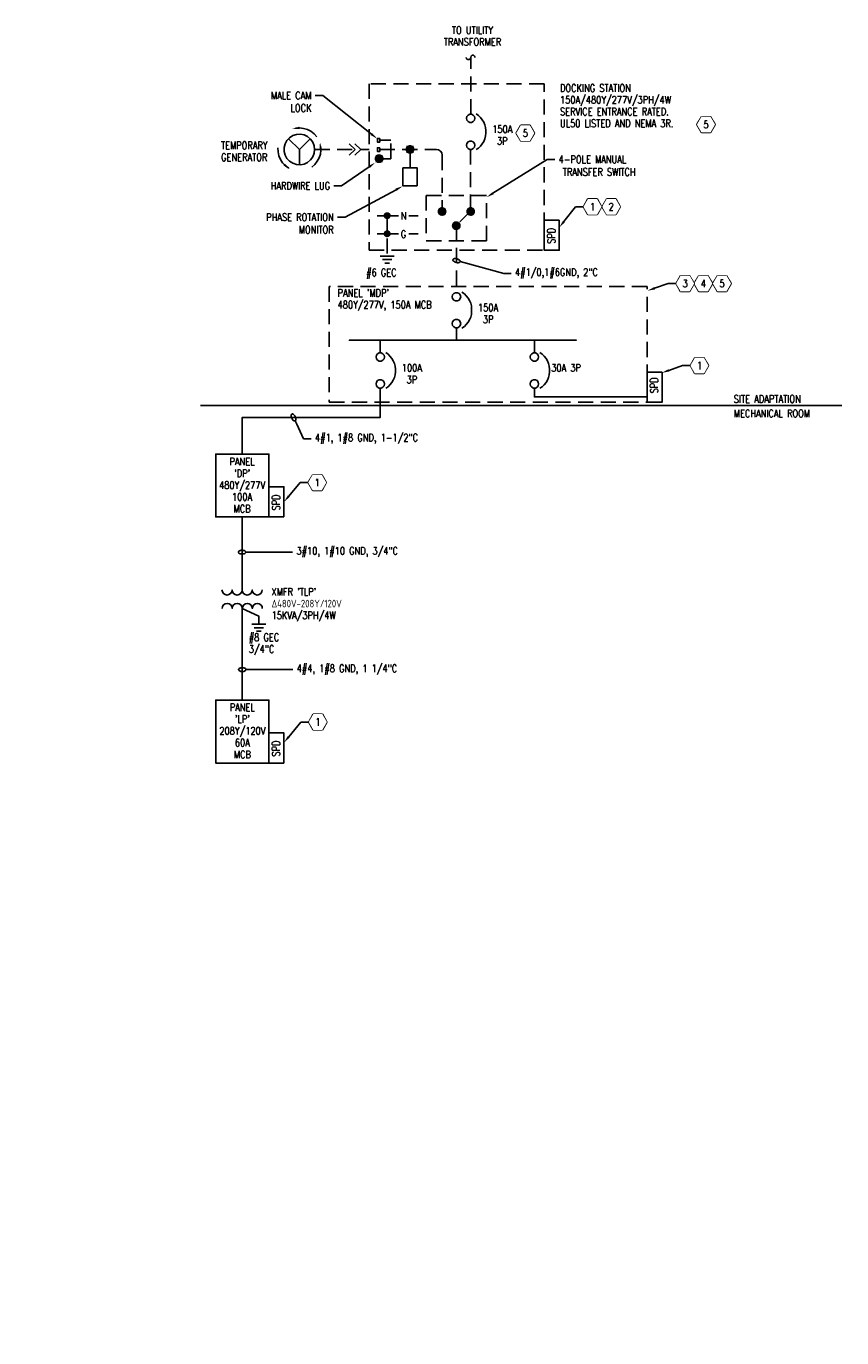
# Model space of a CAD drawing. Header units: inches. Extents: x 0 to 137, y 0 to 174.
# Tile 2 of 2: x 123 to 137, y 152 to 174. Entities that reach past the tile are written whole.
import ezdxf
from ezdxf import colors
from ezdxf.entities.mleader import LeaderData, LeaderLine
from ezdxf.enums import TextEntityAlignment as Align
from ezdxf.math import Vec2, Vec3

# ---------------------------------------------------------------- set-up
doc = ezdxf.new("R2010")
doc.units = ezdxf.units.IN
doc.header["$MEASUREMENT"] = 0
doc.set_wipeout_variables(frame=1)
doc.linetypes.add('HIDDEN', pattern=[0.375, 0.25, -0.125])
for name, color, linetype, lineweight in [('E-ANNO-KEYN', 2, 'Continuous', 25), ('E-ANNO-SCRN', 250, 'Continuous', 18), ('E-ANNO-TEXT', 2, 'Continuous', 25), ('E-DIAG-GRPH', 3, 'Continuous', 35), ('E-DIAG-GRPH-HIDD', 3, 'HIDDEN', 35)]:
    doc.layers.add(name, color=color, linetype=linetype, lineweight=lineweight)
doc.styles.add('Annotative', font='romans.shx', dxfattribs={"width": 0.8, "height": 0.125})
doc.styles.add('ROMANS', font='ROMANS.shx', dxfattribs={"width": 0.8})
doc.styles.get("Standard").update_dxf_attribs({"font": 'romans.shx', "width": 0.8})

# ---------------------------------------------------------------- blocks, each defined once
blk = doc.blocks.new('KEYNOTE')
at = {"transparency": 16777216, "flags": 128}
blk.add_lwpolyline([(-0.075, 0.13), (-0.15, 0), (-0.075, -0.13), (0.075, -0.13), (0.15, 0), (0.075, 0.13)], close=True, dxfattribs=at)
at = {"transparency": 16777216}
blk.add_wipeout([(-0.075, 0.13), (-0.15, 0), (-0.075, -0.13), (0.075, -0.13), (0.15, 0), (0.075, 0.13)], dxfattribs=at)
at = {"layer": 'E-ANNO-KEYN', "transparency": 16777216, "style": 'ROMANS', "width": 0.8}
blk.add_attdef('KN', text='', height=0.125, dxfattribs=at).set_placement((0, 0), align=Align.MIDDLE)
blk = doc.blocks.new('Loop_2')
at = {"color": 1}
blk.add_line((-0.5, 0), (-1, 0), dxfattribs=at)
blk.add_lwpolyline([(0, 0.25, 0.050817), (-0.2, 0.23, 0.064661), (-0.35, 0.18, 0.10407), (-0.47, 0.08, 0.175425), (-0.5, 0, 0.175425), (-0.47, -0.08, 0.10407), (-0.35, -0.18, 0.064661), (-0.2, -0.23, 0.050817), (0, -0.25, 0.050817), (0.2, -0.23, 0.064661), (0.35, -0.18, 0.10407), (0.47, -0.08, 0.175425), (0.5, 0, 0.175425), (0.47, 0.08, 0.10407), (0.35, 0.18, 0.064661), (0.2, 0.23, 0.050817)], format="xyb", close=True, dxfattribs=at)

msp = doc.modelspace()

# ---------------------------------------------------------------- hatches: boundary and pattern name
at = {"layer": 'E-DIAG-GRPH', "lineweight": -3}
for points in [[(127.86, 172.213), (127.857, 172.25), (127.85, 172.25), (127.742, 172.216), (127.802, 172.215)], [(128.195, 171.873), (128.234, 171.876), (128.234, 171.876), (128.199, 171.99), (128.197, 171.99), (128.195, 171.89)], [(130.209, 170.906), (130.182, 170.89), (130.165, 170.863), (130.167, 170.826), (130.185, 170.803), (130.194, 170.795), (130.209, 170.79), (130.24, 170.788), (130.27, 170.808), (130.282, 170.831), (130.284, 170.861), (130.284, 170.861), (130.277, 170.88), (130.264, 170.893), (130.24, 170.906)], [(130.682, 170.906), (130.655, 170.89), (130.639, 170.863), (130.64, 170.826), (130.659, 170.803), (130.667, 170.795), (130.682, 170.79), (130.714, 170.788), (130.744, 170.808), (130.755, 170.831), (130.757, 170.861), (130.757, 170.861), (130.75, 170.88), (130.737, 170.893), (130.714, 170.906)], [(129.302, 170.821), (129.29, 170.818), (129.274, 170.801), (129.27, 170.766), (129.275, 170.755), (129.29, 170.74), (129.324, 170.736), (129.335, 170.74), (129.352, 170.756), (129.355, 170.795), (129.33, 170.82), (129.324, 170.821)], [(130.444, 170.671), (130.417, 170.655), (130.4, 170.628), (130.402, 170.591), (130.42, 170.568), (130.429, 170.56), (130.444, 170.555), (130.475, 170.553), (130.505, 170.573), (130.517, 170.596), (130.519, 170.626), (130.519, 170.626), (130.512, 170.645), (130.499, 170.658), (130.475, 170.671)], [(129.339, 170.516), (129.324, 170.521), (129.302, 170.521), (129.282, 170.511), (129.27, 170.491), (129.274, 170.455), (129.302, 170.436), (129.324, 170.435), (129.352, 170.456), (129.355, 170.495)]]:
    msp.add_hatch(color=256, dxfattribs=at).paths.add_polyline_path(points)
h = msp.add_hatch(color=256, dxfattribs=at)
h.paths.add_polyline_path([(127.674, 171.58), (127.619, 171.638), (127.617, 171.638), (127.594, 171.608), (127.627, 171.591), (127.697, 171.556)])
h.paths.add_polyline_path([(127.699, 171.555), (127.697, 171.555), (127.699, 171.553)])

# ---------------------------------------------------------------- linework, layer by layer
at = {"layer": 'E-ANNO-SCRN', "lineweight": -3}
msp.add_line((126.216, 167.628), (136.852, 167.628), dxfattribs=at)
at = {"layer": 'E-DIAG-GRPH', "lineweight": -3}
for points in [[(130.771, 173.4), (130.764, 173.421), (130.746, 173.435), (130.723, 173.435), (130.704, 173.421), (130.698, 173.4), (130.691, 173.378), (130.673, 173.365), (130.649, 173.365), (130.631, 173.378), (130.624, 173.4)], [(130.789, 171.871), (130.827, 171.898), (130.859, 171.931), (130.889, 171.968), (130.914, 172.008), (130.932, 172.051), (130.944, 172.098), (130.949, 172.143), (130.949, 172.191), (130.944, 172.238), (130.932, 172.283), (130.914, 172.326), (130.889, 172.368), (130.859, 172.405), (130.827, 172.438), (130.789, 172.466)], [(128.145, 172.083), (128.102, 172.133), (128.049, 172.175), (127.99, 172.205), (127.925, 172.223), (127.86, 172.23), (127.794, 172.225)], [(127.679, 172.053), (127.857, 171.873), (127.857, 171.621)], [(127.857, 171.873), (128.037, 172.053)], [(127.502, 171.903), (127.504, 171.835), (127.517, 171.77), (127.542, 171.706), (127.58, 171.65), (127.627, 171.601), (127.682, 171.563)], [(128.064, 171.583), (128.114, 171.626), (128.155, 171.678), (128.185, 171.736), (128.205, 171.798), (128.214, 171.865), (128.209, 171.93)], [(129.692, 171.875), (129.692, 171.57)], [(129.149, 170.776), (129.499, 170.776)], [(129.675, 170.776), (129.825, 170.776)], [(129.149, 170.478), (129.499, 170.478)], [(129.675, 170.478), (129.825, 170.478)], [(129.196, 170.106), (129.43, 170.106)], [(129.234, 170.048), (129.392, 170.048)], [(129.274, 169.99), (129.352, 169.99)], [(130.554, 168.913), (130.593, 168.94), (130.624, 168.973), (130.654, 169.01), (130.679, 169.05), (130.698, 169.093), (130.709, 169.14), (130.714, 169.185), (130.714, 169.233), (130.709, 169.28), (130.698, 169.325), (130.679, 169.368), (130.654, 169.41), (130.624, 169.447), (130.593, 169.48), (130.554, 169.508)], [(130.464, 168.711), (130.464, 168.711), (130.464, 168.711), (130.464, 168.92)], [(132.451, 168.711), (132.451, 168.711), (128.682, 168.711), (128.682, 168.711)], [(129.199, 168.501), (129.199, 168.501), (129.199, 168.501), (129.199, 168.711)], [(131.756, 168.501), (131.756, 168.501), (131.756, 168.501), (131.756, 168.711)], [(129.29, 167.915), (129.328, 167.941), (129.36, 167.975), (129.39, 168.011), (129.415, 168.051), (129.433, 168.095), (129.445, 168.141), (129.45, 168.186), (129.45, 168.235), (129.445, 168.281), (129.433, 168.326), (129.415, 168.37), (129.39, 168.411), (129.36, 168.448), (129.328, 168.481), (129.29, 168.51)], [(131.847, 167.915), (131.885, 167.941), (131.917, 167.975), (131.947, 168.011), (131.972, 168.051), (131.99, 168.095), (132.002, 168.141), (132.007, 168.186), (132.007, 168.235), (132.002, 168.281), (131.99, 168.326), (131.972, 168.37), (131.947, 168.411), (131.917, 168.448), (131.885, 168.481), (131.847, 168.51)], [(133.622, 168.183), (133.622, 168.183), (133.622, 168.183), (133.622, 167.974)], [(126.911, 166.826), (126.911, 167.432), (129.199, 167.432), (129.199, 167.92)], [(133.622, 167.828), (133.622, 167.772), (131.756, 167.772), (131.756, 167.92), (131.756, 167.92), (131.756, 167.92)], [(127.352, 165.783), (127.352, 166.826), (126.471, 166.826), (126.471, 165.783), (127.602, 165.783)], [(127.602, 165.783), (127.602, 166.283), (127.352, 166.283)], [(126.908, 165.783), (126.908, 164.573), (126.902, 164.54), (126.883, 164.513), (126.857, 164.495), (126.825, 164.488), (126.792, 164.495), (126.765, 164.513), (126.747, 164.54), (126.742, 164.573), (126.735, 164.54), (126.717, 164.513), (126.69, 164.495), (126.658, 164.488), (126.625, 164.495), (126.598, 164.513), (126.58, 164.54), (126.573, 164.573)], [(126.908, 164.573), (126.915, 164.54), (126.931, 164.513), (126.96, 164.495), (126.992, 164.488), (127.023, 164.495), (127.05, 164.513), (127.068, 164.54), (127.075, 164.573), (127.082, 164.54), (127.1, 164.513), (127.127, 164.495), (127.158, 164.488), (127.19, 164.495), (127.218, 164.513), (127.235, 164.54), (127.242, 164.573)], [(127.243, 164.266), (127.238, 164.298), (127.22, 164.326), (127.192, 164.343), (127.16, 164.35), (127.128, 164.343), (127.102, 164.326), (127.083, 164.298), (127.077, 164.266), (127.07, 164.298), (127.053, 164.326), (127.025, 164.343), (126.993, 164.35), (126.962, 164.343), (126.935, 164.326), (126.917, 164.298), (126.91, 164.266), (126.903, 164.298), (126.885, 164.326), (126.858, 164.343), (126.827, 164.35), (126.795, 164.343), (126.767, 164.326), (126.75, 164.298), (126.743, 164.266), (126.737, 164.298), (126.718, 164.326), (126.692, 164.343), (126.66, 164.35), (126.628, 164.343), (126.6, 164.326), (126.582, 164.298), (126.577, 164.266)], [(127.185, 164.005), (127.185, 164.136), (126.91, 164.265), (126.911, 162.747)], [(127.068, 164.005), (127.303, 164.005)], [(127.107, 163.946), (127.264, 163.946)], [(127.147, 163.888), (127.225, 163.888)], [(127.352, 161.704), (127.352, 162.747), (126.471, 162.747), (126.471, 161.704), (127.602, 161.704)], [(127.602, 161.704), (127.602, 162.204), (127.352, 162.204)]]:
    msp.add_lwpolyline(points, dxfattribs=at)
for points in [[(130.767, 172.391), (130.76, 172.421), (130.74, 172.445), (130.714, 172.458), (130.682, 172.458), (130.654, 172.445), (130.634, 172.421), (130.627, 172.391), (130.634, 172.36), (130.654, 172.336), (130.682, 172.323), (130.714, 172.323), (130.74, 172.336), (130.76, 172.36)], [(128.11, 171.873), (128.102, 171.936), (128.079, 171.996), (128.042, 172.046), (127.994, 172.088), (127.935, 172.115), (127.874, 172.126), (127.81, 172.123), (127.75, 172.103), (127.695, 172.068), (127.652, 172.023), (127.622, 171.966), (127.607, 171.905), (127.607, 171.841), (127.622, 171.781), (127.652, 171.725), (127.695, 171.678), (127.75, 171.645), (127.81, 171.625), (127.874, 171.621), (127.935, 171.633), (127.994, 171.66), (128.042, 171.7), (128.079, 171.751), (128.102, 171.811)], [(129.189, 172.056), (129.189, 171.996), (129.152, 171.996), (129.152, 172.056)], [(130.767, 171.945), (130.76, 171.975), (130.74, 172), (130.714, 172.013), (130.682, 172.013), (130.654, 172), (130.634, 171.975), (130.627, 171.945), (130.634, 171.915), (130.654, 171.89), (130.682, 171.876), (130.714, 171.876), (130.74, 171.89), (130.76, 171.915)], [(129.24, 171.721), (129.239, 171.738), (129.232, 171.753), (129.222, 171.765), (129.21, 171.775), (129.195, 171.78), (129.18, 171.783), (129.165, 171.78), (129.15, 171.775), (129.137, 171.765), (129.129, 171.753), (129.122, 171.738), (129.12, 171.721), (129.122, 171.706), (129.129, 171.691), (129.137, 171.68), (129.15, 171.67), (129.165, 171.663), (129.18, 171.661), (129.195, 171.663), (129.21, 171.67), (129.222, 171.68), (129.232, 171.691), (129.239, 171.706)], [(129.24, 171.721), (129.234, 171.75), (129.214, 171.771), (129.187, 171.781), (129.159, 171.778), (129.135, 171.761), (129.122, 171.736), (129.122, 171.708), (129.135, 171.681), (129.159, 171.666), (129.187, 171.663), (129.214, 171.673), (129.234, 171.695)], [(129.189, 171.903), (129.189, 171.843), (129.152, 171.843), (129.152, 171.903)], [(129.752, 171.875), (129.75, 171.89), (129.745, 171.905), (129.735, 171.918), (129.722, 171.926), (129.709, 171.933), (129.692, 171.935), (129.677, 171.933), (129.662, 171.926), (129.65, 171.918), (129.64, 171.905), (129.634, 171.89), (129.632, 171.875), (129.634, 171.86), (129.64, 171.845), (129.65, 171.831), (129.662, 171.823), (129.677, 171.816), (129.692, 171.815), (129.709, 171.816), (129.722, 171.823), (129.735, 171.831), (129.745, 171.845), (129.75, 171.86)], [(129.752, 171.875), (129.745, 171.903), (129.727, 171.925), (129.7, 171.935), (129.67, 171.931), (129.647, 171.915), (129.634, 171.89), (129.634, 171.86), (129.647, 171.835), (129.67, 171.818), (129.7, 171.815), (129.727, 171.825), (129.745, 171.846)], [(129.574, 171.57), (129.81, 171.57), (129.81, 171.273), (129.574, 171.273)], [(130.284, 170.846), (130.282, 170.861), (130.277, 170.876), (130.267, 170.888), (130.254, 170.898), (130.24, 170.905), (130.224, 170.906), (130.209, 170.905), (130.194, 170.898), (130.182, 170.888), (130.172, 170.876), (130.165, 170.861), (130.164, 170.846), (130.165, 170.83), (130.172, 170.816), (130.182, 170.803), (130.194, 170.793), (130.209, 170.788), (130.224, 170.786), (130.24, 170.788), (130.254, 170.793), (130.267, 170.803), (130.277, 170.816), (130.282, 170.83)], [(130.284, 170.846), (130.277, 170.875), (130.259, 170.896), (130.232, 170.906), (130.202, 170.903), (130.179, 170.886), (130.165, 170.86), (130.165, 170.831), (130.179, 170.806), (130.202, 170.79), (130.232, 170.786), (130.259, 170.796), (130.277, 170.818)], [(130.757, 170.846), (130.755, 170.861), (130.75, 170.876), (130.74, 170.888), (130.727, 170.898), (130.714, 170.905), (130.697, 170.906), (130.682, 170.905), (130.667, 170.898), (130.655, 170.888), (130.645, 170.876), (130.639, 170.861), (130.637, 170.846), (130.639, 170.83), (130.645, 170.816), (130.655, 170.803), (130.667, 170.793), (130.682, 170.788), (130.697, 170.786), (130.714, 170.788), (130.727, 170.793), (130.74, 170.803), (130.75, 170.816), (130.755, 170.83)], [(130.757, 170.846), (130.75, 170.875), (130.732, 170.896), (130.705, 170.906), (130.675, 170.903), (130.652, 170.886), (130.639, 170.86), (130.639, 170.831), (130.652, 170.806), (130.675, 170.79), (130.705, 170.786), (130.732, 170.796), (130.75, 170.818)], [(129.357, 170.776), (129.355, 170.788), (129.352, 170.8), (129.344, 170.808), (129.335, 170.816), (129.324, 170.82), (129.312, 170.821), (129.302, 170.82), (129.29, 170.816), (129.282, 170.808), (129.274, 170.8), (129.27, 170.788), (129.269, 170.776), (129.27, 170.766), (129.274, 170.755), (129.282, 170.746), (129.29, 170.738), (129.302, 170.735), (129.312, 170.733), (129.324, 170.735), (129.335, 170.738), (129.352, 170.755), (129.355, 170.766)], [(129.357, 170.776), (129.35, 170.801), (129.332, 170.818), (129.307, 170.821), (129.284, 170.811), (129.27, 170.79), (129.27, 170.765), (129.284, 170.743), (129.307, 170.733), (129.332, 170.736), (129.35, 170.753)], [(130.519, 170.611), (130.517, 170.626), (130.512, 170.641), (130.502, 170.653), (130.489, 170.663), (130.475, 170.67), (130.459, 170.671), (130.444, 170.67), (130.429, 170.663), (130.417, 170.653), (130.407, 170.641), (130.4, 170.626), (130.399, 170.611), (130.4, 170.595), (130.407, 170.581), (130.417, 170.568), (130.429, 170.558), (130.444, 170.553), (130.459, 170.551), (130.475, 170.553), (130.489, 170.558), (130.502, 170.568), (130.512, 170.581), (130.517, 170.595)], [(130.519, 170.611), (130.512, 170.64), (130.494, 170.661), (130.467, 170.671), (130.437, 170.668), (130.414, 170.651), (130.4, 170.625), (130.4, 170.596), (130.414, 170.571), (130.437, 170.555), (130.467, 170.551), (130.494, 170.561), (130.512, 170.583)], [(132.167, 170.703), (131.917, 170.703), (131.917, 170.203), (132.167, 170.203)], [(129.357, 170.478), (129.355, 170.49), (129.352, 170.5), (129.344, 170.51), (129.335, 170.516), (129.324, 170.52), (129.312, 170.521), (129.302, 170.52), (129.29, 170.516), (129.282, 170.51), (129.274, 170.5), (129.27, 170.49), (129.269, 170.478), (129.27, 170.466), (129.274, 170.455), (129.282, 170.446), (129.29, 170.44), (129.302, 170.435), (129.312, 170.433), (129.324, 170.435), (129.335, 170.44), (129.344, 170.446), (129.352, 170.455), (129.355, 170.466)], [(129.357, 170.478), (129.35, 170.501), (129.332, 170.518), (129.307, 170.521), (129.284, 170.511), (129.27, 170.49), (129.27, 170.465), (129.284, 170.445), (129.307, 170.433), (129.332, 170.436), (129.35, 170.453)], [(130.533, 169.433), (130.526, 169.463), (130.506, 169.487), (130.479, 169.5), (130.448, 169.5), (130.419, 169.487), (130.399, 169.463), (130.393, 169.433), (130.399, 169.402), (130.419, 169.378), (130.448, 169.365), (130.479, 169.365), (130.506, 169.378), (130.526, 169.402)], [(130.533, 168.987), (130.526, 169.017), (130.506, 169.042), (130.479, 169.055), (130.448, 169.055), (130.419, 169.042), (130.399, 169.017), (130.393, 168.987), (130.399, 168.957), (130.419, 168.932), (130.448, 168.918), (130.479, 168.918), (130.506, 168.932), (130.526, 168.957)], [(129.268, 168.435), (129.261, 168.465), (129.241, 168.488), (129.215, 168.501), (129.183, 168.501), (129.155, 168.488), (129.135, 168.465), (129.128, 168.435), (129.135, 168.403), (129.155, 168.38), (129.183, 168.366), (129.215, 168.366), (129.241, 168.38), (129.261, 168.403)], [(131.825, 168.435), (131.818, 168.465), (131.798, 168.488), (131.772, 168.501), (131.74, 168.501), (131.712, 168.488), (131.692, 168.465), (131.685, 168.435), (131.692, 168.403), (131.712, 168.38), (131.74, 168.366), (131.772, 168.366), (131.798, 168.38), (131.818, 168.403)], [(129.268, 167.988), (129.261, 168.018), (129.241, 168.043), (129.215, 168.056), (129.183, 168.056), (129.155, 168.043), (129.135, 168.018), (129.128, 167.988), (129.135, 167.958), (129.155, 167.933), (129.183, 167.92), (129.215, 167.92), (129.241, 167.933), (129.261, 167.958)], [(131.825, 167.988), (131.818, 168.018), (131.798, 168.043), (131.772, 168.056), (131.74, 168.056), (131.712, 168.043), (131.692, 168.018), (131.685, 167.988), (131.692, 167.958), (131.712, 167.933), (131.74, 167.92), (131.772, 167.92), (131.798, 167.933), (131.818, 167.958)], [(133.872, 168.183), (133.622, 168.183), (133.622, 167.683), (133.872, 167.683)]]:
    msp.add_lwpolyline(points, close=True, dxfattribs=at)
for points in [[(129.12, 171.663), (129.24, 171.663), (129.12, 171.783), (129.24, 171.783)], [(129.632, 171.816), (129.752, 171.816), (129.632, 171.935), (129.752, 171.935)]]:
    msp.add_solid(points, dxfattribs=at)
at = {"layer": 'E-DIAG-GRPH-HIDD', "lineweight": -3}
for points in [[(130.698, 172.458), (130.698, 173.4)], [(128.682, 171.781), (128.784, 171.875), (128.682, 171.968)], [(128.775, 171.968), (128.875, 171.875), (128.775, 171.781)], [(129.189, 171.721), (129.372, 171.721), (129.372, 172.028), (129.189, 172.028)], [(128.11, 171.873), (128.784, 171.873)], [(128.875, 171.875), (129.012, 171.875)], [(129.189, 171.875), (130.13, 171.875), (130.167, 171.868), (130.197, 171.848), (130.217, 171.816), (130.224, 171.781), (130.224, 170.846)], [(130.697, 171.875), (130.697, 170.85), (130.464, 170.616), (130.464, 169.5)], [(129.312, 170.776), (129.312, 170.106)]]:
    msp.add_lwpolyline(points, dxfattribs=at)
for points in [[(131.917, 170.203), (131.917, 172.963), (129.012, 172.963), (129.012, 170.203)], [(130.962, 170.36), (130.962, 171.11), (129.962, 171.11), (129.962, 170.36)], [(133.622, 167.683), (133.622, 169.601), (128.354, 169.601), (128.354, 167.683)]]:
    msp.add_lwpolyline(points, close=True, dxfattribs=at)

# ---------------------------------------------------------------- texts
at = {"layer": 'E-ANNO-TEXT', "lineweight": -3, "char_height": 0.125, "style": 'Annotative'}
for s, insert, width, attachment_point, line_spacing_factor in [('TO UTILITY TRANSFORMER', (130.727, 173.915), 1.04411, 2, 0.93641), ('DOCKING STATION 150A/480Y/277V/3PH/4W SERVICE ENTRANCE RATED.  UL50 LISTED AND NEMA 3R.', (132.179, 172.955), 2.16792, 1, 0.936444), ('150A 3P', (131.222, 172.274), 0.51341, 2, 0.938978), ('TEMPORARY GENERATOR', (126.943, 172.004), 0.87777, 2, 0.946375), ("\\pxql;PANEL 'MDP' \\P480Y/277V, 150A MCB", (129.694, 169.559), 2.40588, 2, 0.938484), ('150A 3P', (130.987, 169.316), 0.51341, 2, 0.938978), ('100A 3P', (129.723, 168.318), 0.51341, 2, 0.938978), ('30A 3P', (132.28, 168.318), 0.51341, 2, 0.938978), ('SITE ADAPTATION', (135.061, 167.801), 1.56737, 1, 0.936444), ('MECHANICAL ROOM', (135.061, 167.56), 1.86095, 1, 0.936444), ("PANEL 'DP' 480Y/277V 100A \\PMCB", (126.907, 166.764), 0.73823, 2, 0.938484), ("XMFR 'TLP'\\PΔ480V-208Y/120V 15KVA/3PH/4W", (127.396, 164.605), 1.15775, 1, 0.936436), ('\\A1;#8 GEC\\P3/4"C', (127.018, 163.851), 0.84981, 1, 0.936444), ("PANEL 'LP' 208Y/120V 60A \\PMCB", (126.912, 162.691), 0.73823, 2, 0.938484)]:
    msp.add_mtext(s, dxfattribs=dict(at, insert=insert, width=width, attachment_point=attachment_point, line_spacing_factor=line_spacing_factor))
at = {"layer": 'E-ANNO-TEXT', "lineweight": -3, "char_height": 0.125, "attachment_point": 7, "style": 'Annotative'}
for s, insert in [('N', (129.539, 170.711)), ('G', (129.539, 170.407))]:
    msp.add_mtext(s, dxfattribs=dict(at, insert=insert))
at = {"layer": 'E-ANNO-TEXT', "lineweight": -3, "char_height": 0.125, "attachment_point": 7, "rotation": 90, "style": 'Annotative'}
for insert in [(132.097, 170.311), (133.802, 167.832), (127.532, 165.891), (127.533, 161.812)]:
    msp.add_mtext('SPD', dxfattribs=dict(at, insert=insert))
at = {"layer": 'E-ANNO-TEXT', "lineweight": -3, "insert": (128.964, 169.896), "char_height": 0.125, "width": 0.86348, "attachment_point": 1, "style": 'Annotative'}
msp.add_mtext('#6 GEC', dxfattribs=at)

# ---------------------------------------------------------------- leaders
at = {"layer": 'E-ANNO-KEYN', "lineweight": -3}
ml = msp.add_multileader_block('Standard', dxfattribs=at)
ml.set_content('KEYNOTE', color=256)
ml.set_attribute('KN', '5', width=0)
ml.set_leader_properties(color=1, linetype='ByLayer', lineweight=-1)
ml.build(insert=Vec2(0, 0))
ml.multileader.update_dxf_attribs({"text_right_attachment_type": 6, "dogleg_length": 0.36, "arrow_head_size": 0.125})
ctx = ml.context
ctx.base_point, ctx.char_height, ctx.arrow_head_size, ctx.landing_gap_size, ctx.plane_origin = Vec3(115.4, 172.287), 0.00141, 0.125, 0.000703, Vec3(124.7, 170.083)
ctx.right_attachment = 6
notes = []
notes.append((ctx, [(0, (0, 0, 0), (0, 0), (1, 0), 1, [])]))
ctx.block.insert = Vec3(134.6, 172.287)
ml = msp.add_multileader_block('Standard', dxfattribs=at)
ml.set_content('KEYNOTE', color=256)
ml.set_attribute('KN', '5', width=0)
ml.set_leader_properties(color=1, linetype='ByLayer', lineweight=-1)
ml.build(insert=Vec2(0, 0))
ml.multileader.update_dxf_attribs({"text_right_attachment_type": 6, "dogleg_length": 0.36, "arrow_head_size": 0.125})
ctx = ml.context
ctx.base_point, ctx.char_height, ctx.arrow_head_size, ctx.landing_gap_size, ctx.plane_origin = Vec3(112.404, 172.145), 0.00141, 0.125, 0.000703, Vec3(121.704, 169.941)
ctx.right_attachment = 6
notes.append((ctx, [(0, (0, 0, 0), (0, 0), (1, 0), 1, [])]))
ctx.block.insert = Vec3(131.604, 172.145)
ml = msp.add_multileader_block('Standard', dxfattribs=at)
ml.set_content('KEYNOTE', color=256)
ml.set_attribute('KN', '2', width=0)
ml.set_leader_properties(color=1, linetype='ByLayer', lineweight=-1)
ml.build(insert=Vec2(0, 0))
ml.multileader.update_dxf_attribs({"text_right_attachment_type": 6, "dogleg_length": 0.36, "arrow_head_size": 0.125})
ctx = ml.context
ctx.base_point, ctx.char_height, ctx.arrow_head_size, ctx.landing_gap_size, ctx.plane_origin = Vec3(113.828, 170.924), 0.00141, 0.125, 0.000703, Vec3(123.128, 168.719)
ctx.right_attachment = 6
notes.append((ctx, [(0, (0, 0, 0), (0, 0), (1, 0), 1, [])]))
ctx.block.insert = Vec3(133.028, 170.924)
ml = msp.add_multileader_block('Standard', dxfattribs=at)
ml.set_content('KEYNOTE', color=256)
ml.set_attribute('KN', '1', width=0)
ml.set_leader_properties(color=1, linetype='ByLayer', lineweight=-1)
ml.build(insert=Vec2(0, 0))
ml.multileader.update_dxf_attribs({"text_right_attachment_type": 3, "dogleg_length": 0.13, "arrow_head_size": 0.125})
ctx = ml.context
ctx.base_point, ctx.char_height, ctx.arrow_head_size, ctx.landing_gap_size, ctx.plane_origin = Vec3(132.568, 170.924), 0.00141, 0.125, 0.000703, Vec3(164.735, 178.051)
ctx.right_attachment = 3
notes.append((ctx, [(1, (1, 1, 0), (132.438, 170.924), (1, 0), 0.13, [(0, [(132.167, 170.582)], 0, [])])]))
ctx.block.insert = Vec3(132.718, 170.924)
ml = msp.add_multileader_block('Standard', dxfattribs=at)
ml.set_content('KEYNOTE', color=256)
ml.set_attribute('KN', '4', width=0)
ml.set_leader_properties(color=1, linetype='ByLayer', lineweight=-1)
ml.build(insert=Vec2(0, 0))
ml.multileader.update_dxf_attribs({"text_right_attachment_type": 6, "dogleg_length": 0.36, "arrow_head_size": 0.125})
ctx = ml.context
ctx.base_point, ctx.char_height, ctx.arrow_head_size, ctx.landing_gap_size, ctx.plane_origin = Vec3(115.356, 169.652), 0.00141, 0.125, 0.000703, Vec3(122.229, 167.671)
ctx.right_attachment = 6
notes.append((ctx, [(0, (0, 0, 0), (0, 0), (1, 0), 1, [])]))
ctx.block.insert = Vec3(134.556, 169.652)
ml = msp.add_multileader_block('Standard', dxfattribs=at)
ml.set_content('KEYNOTE', color=256)
ml.set_attribute('KN', '5', width=0)
ml.set_leader_properties(color=1, linetype='ByLayer', lineweight=-1)
ml.build(insert=Vec2(0, 0))
ml.multileader.update_dxf_attribs({"text_right_attachment_type": 6, "dogleg_length": 0.36, "arrow_head_size": 0.125})
ctx = ml.context
ctx.base_point, ctx.char_height, ctx.arrow_head_size, ctx.landing_gap_size, ctx.plane_origin = Vec3(115.665, 169.652), 0.00141, 0.125, 0.000703, Vec3(124.965, 167.448)
ctx.right_attachment = 6
notes.append((ctx, [(0, (0, 0, 0), (0, 0), (1, 0), 1, [])]))
ctx.block.insert = Vec3(134.865, 169.652)
ml = msp.add_multileader_block('Standard', dxfattribs=at)
ml.set_content('KEYNOTE', color=256)
ml.set_attribute('KN', '3', width=0)
ml.set_leader_properties(color=1, linetype='ByLayer', lineweight=-1)
ml.build(insert=Vec2(0, 0))
ml.multileader.update_dxf_attribs({"text_right_attachment_type": 3, "dogleg_length": 0.13, "arrow_head_size": 0.125})
ctx = ml.context
ctx.base_point, ctx.char_height, ctx.arrow_head_size, ctx.landing_gap_size, ctx.plane_origin = Vec3(134.104, 169.652), 0.00141, 0.125, 0.000703, Vec3(163.845, 177.002)
ctx.right_attachment = 3
notes.append((ctx, [(1, (1, 1, 0), (133.974, 169.652), (1, 0), 0.13, [(0, [(133.63, 169.533)], 0, [])])]))
ctx.block.insert = Vec3(134.254, 169.652)
ml = msp.add_multileader_block('Standard', dxfattribs=at)
ml.set_content('KEYNOTE', color=256)
ml.set_attribute('KN', '1', width=0)
ml.set_leader_properties(color=1, linetype='ByLayer', lineweight=-1)
ml.build(insert=Vec2(0, 0))
ml.multileader.update_dxf_attribs({"text_right_attachment_type": 3, "dogleg_length": 0.13, "arrow_head_size": 0.125})
ctx = ml.context
ctx.base_point, ctx.char_height, ctx.arrow_head_size, ctx.landing_gap_size, ctx.plane_origin = Vec3(134.341, 168.291), 0.00141, 0.125, 0.000703, Vec3(164.082, 175.64)
ctx.right_attachment = 3
notes.append((ctx, [(1, (1, 1, 0), (134.211, 168.291), (1, 0), 0.13, [(0, [(133.867, 168.172)], 0, [])])]))
ctx.block.insert = Vec3(134.491, 168.291)
ml = msp.add_multileader_block('Standard', dxfattribs=at)
ml.set_content('KEYNOTE', color=256)
ml.set_attribute('KN', '1', width=0)
ml.set_leader_properties(color=1, linetype='ByLayer', lineweight=-1)
ml.build(insert=Vec2(0, 0))
ml.multileader.update_dxf_attribs({"text_right_attachment_type": 3, "dogleg_length": 0.13, "arrow_head_size": 0.125})
ctx = ml.context
ctx.base_point, ctx.char_height, ctx.arrow_head_size, ctx.landing_gap_size, ctx.plane_origin = Vec3(128.003, 166.353), 0.00141, 0.125, 0.000703, Vec3(160.17, 173.48)
ctx.right_attachment = 3
notes.append((ctx, [(1, (1, 1, 0), (127.873, 166.353), (1, 0), 0.13, [(0, [(127.602, 166.033)], 0, [])])]))
ctx.block.insert = Vec3(128.153, 166.353)
ml = msp.add_multileader_block('Standard', dxfattribs=at)
ml.set_content('KEYNOTE', color=256)
ml.set_attribute('KN', '1', width=0)
ml.set_leader_properties(color=1, linetype='ByLayer', lineweight=-1)
ml.build(insert=Vec2(0, 0))
ml.multileader.update_dxf_attribs({"text_right_attachment_type": 3, "dogleg_length": 0.13, "arrow_head_size": 0.125})
ctx = ml.context
ctx.base_point, ctx.char_height, ctx.arrow_head_size, ctx.landing_gap_size, ctx.plane_origin = Vec3(128.013, 162.384), 0.00141, 0.125, 0.000703, Vec3(160.18, 169.511)
ctx.right_attachment = 3
notes.append((ctx, [(1, (1, 1, 0), (127.883, 162.384), (1, 0), 0.13, [(0, [(127.602, 162.043)], 0, [])])]))
ctx.block.insert = Vec3(128.163, 162.384)
at = {"layer": 'E-ANNO-TEXT', "lineweight": -3}
ml = msp.add_multileader_mtext('Standard', dxfattribs=at)
ml.set_content('MALE CAM \\PLOCK', color=256, style='Annotative')
ml.set_leader_properties(color=1, linetype='ByLayer', lineweight=-1)
ml.build(insert=Vec2(0, 0))
ml.multileader.update_dxf_attribs({"dogleg_length": 0.125, "arrow_head_size": 0.125})
ctx = ml.context
ctx.base_point, ctx.char_height, ctx.arrow_head_size, ctx.landing_gap_size, ctx.plane_origin = Vec3(127.263, 172.769), 0.125, 0.125, 0.0625, Vec3(127.814, 172.769)
ctx.text_align_type = 2
notes.append((ctx, [(0, (1, 1, 0), (128.246, 172.769), (-1, 0), 0.125, [(0, [(129.15, 172.051)], 0, [])])]))
ctx.mtext.insert, ctx.mtext.alignment, ctx.mtext.flow_direction = Vec3(128.058, 172.832), 3, 5
ml = msp.add_multileader_mtext('Standard', dxfattribs=at)
ml.set_content('4-POLE MANUAL\\P TRANSFER SWITCH', color=256, style='Annotative')
ml.set_leader_properties(color=1, linetype='ByLayer', lineweight=-1)
ml.build(insert=Vec2(0, 0))
ml.multileader.update_dxf_attribs({"text_right_attachment_type": 3, "dogleg_length": 0.125, "arrow_head_size": 0.125})
ctx = ml.context
ctx.base_point, ctx.char_height, ctx.arrow_head_size, ctx.landing_gap_size, ctx.plane_origin = Vec3(132.093, 171.71), 0.125, 0.125, 0.0625, Vec3(132.103, 171.71)
ctx.right_attachment = 3
notes.append((ctx, [(0, (1, 1, 0), (131.968, 171.71), (1, 0), 0.125, [(0, [(130.962, 171.082)], 0, [])])]))
ctx.mtext.insert, ctx.mtext.flow_direction = Vec3(132.156, 171.772), 5
ml = msp.add_multileader_mtext('Standard', dxfattribs=at)
ml.set_content('HARDWIRE LUG', color=256, style='Annotative')
ml.set_leader_properties(color=1, linetype='ByLayer', lineweight=-1)
ml.build(insert=Vec2(0, 0))
ml.multileader.update_dxf_attribs({"dogleg_length": 0.125, "arrow_head_size": 0.125})
ctx = ml.context
ctx.base_point, ctx.char_height, ctx.arrow_head_size, ctx.landing_gap_size, ctx.plane_origin = Vec3(127.219, 171.271), 0.125, 0.125, 0.0625, Vec3(127.922, 171.262)
ctx.text_align_type = 2
notes.append((ctx, [(0, (1, 1, 0), (128.555, 171.271), (-1, 0), 0.125, [(0, [(129.119, 171.657)], 0, [])])]))
ctx.mtext.insert, ctx.mtext.alignment, ctx.mtext.flow_direction = Vec3(128.367, 171.334), 3, 5
ml = msp.add_multileader_mtext('Standard', dxfattribs=at)
ml.set_content('PHASE ROTATION\\PMONITOR', color=256, style='Annotative')
ml.set_leader_properties(color=1, linetype='ByLayer', lineweight=-1)
ml.build(insert=Vec2(0, 0))
ml.multileader.update_dxf_attribs({"dogleg_length": 0.125, "arrow_head_size": 0.125})
ctx = ml.context
ctx.base_point, ctx.char_height, ctx.arrow_head_size, ctx.landing_gap_size, ctx.plane_origin = Vec3(127.135, 170.751), 0.125, 0.125, 0.0625, Vec3(127.922, 170.534)
ctx.text_align_type = 2
notes.append((ctx, [(0, (1, 1, 0), (128.614, 170.751), (-1, 0), 0.125, [(0, [(129.572, 171.267)], 0, [])])]))
ctx.mtext.insert, ctx.mtext.alignment, ctx.mtext.flow_direction = Vec3(128.426, 170.814), 3, 5
ml = msp.add_multileader_mtext('Standard', dxfattribs=at)
ml.set_content('4#1/0,1#6GND, 2"C', color=256, style='Annotative')
ml.set_leader_properties(color=1, linetype='ByLayer', lineweight=-1)
ml.set_arrow_properties(name='Loop_2')
ml.build(insert=Vec2(0, 0))
ml.multileader.update_dxf_attribs({"text_right_attachment_type": 3, "dogleg_length": 0.125, "arrow_head_size": 0.125})
ctx = ml.context
ctx.base_point, ctx.char_height, ctx.arrow_head_size, ctx.landing_gap_size, ctx.plane_origin = Vec3(131.37, 169.819), 0.125, 0.125, 0.0625, Vec3(131.245, 169.458)
ctx.right_attachment = 3
notes.append((ctx, [(0, (1, 1, 0), (131.245, 169.819), (1, 0), 0.125, [(0, [(130.464, 170.031)], 0, [])])]))
ctx.mtext.insert, ctx.mtext.flow_direction = Vec3(131.432, 169.902), 5
ml = msp.add_multileader_mtext('Standard', dxfattribs=at)
ml.set_content('\\A1;4#1, 1#8 GND, 1-1/2"C', color=256, style='Annotative')
ml.set_leader_properties(color=1, linetype='ByLayer', lineweight=-1)
ml.set_arrow_properties(name='Loop_2')
ml.build(insert=Vec2(0, 0))
ml.multileader.update_dxf_attribs({"text_right_attachment_type": 3, "dogleg_length": 0.125, "arrow_head_size": 0.125})
ctx = ml.context
ctx.base_point, ctx.char_height, ctx.arrow_head_size, ctx.landing_gap_size, ctx.plane_origin = Vec3(128.052, 167.077), 0.125, 0.125, 0.0625, Vec3(132.8, 165.734)
ctx.right_attachment = 3
notes.append((ctx, [(0, (1, 1, 0), (127.927, 167.077), (1, 0), 0.125, [(0, [(127.759, 167.432)], 0, [])])]))
ctx.mtext.insert, ctx.mtext.width, ctx.mtext.flow_direction = Vec3(128.115, 167.161), 1.72982, 5
ml = msp.add_multileader_mtext('Standard', dxfattribs=at)
ml.set_content('\\A1;3#10, 1#10 GND, 3/4"C', color=256, style='Annotative')
ml.set_leader_properties(color=1, linetype='ByLayer', lineweight=-1)
ml.set_arrow_properties(name='Loop_2')
ml.build(insert=Vec2(0, 0))
ml.multileader.update_dxf_attribs({"text_right_attachment_type": 3, "dogleg_length": 0.125, "arrow_head_size": 0.125})
ctx = ml.context
ctx.base_point, ctx.char_height, ctx.arrow_head_size, ctx.landing_gap_size, ctx.plane_origin = Vec3(127.746, 165.2), 0.125, 0.125, 0.0625, Vec3(127.688, 164.406)
ctx.right_attachment = 3
notes.append((ctx, [(0, (1, 1, 0), (127.621, 165.2), (1, 0), 0.125, [(0, [(126.907, 165.2)], 0, [])])]))
ctx.mtext.insert, ctx.mtext.width, ctx.mtext.flow_direction = Vec3(127.809, 165.283), 1.9203, 5
ml = msp.add_multileader_mtext('Standard', dxfattribs=at)
ml.set_content('\\A1;4#4, 1#8 GND, 1 1/4"C', color=256, style='Annotative')
ml.set_leader_properties(color=1, linetype='ByLayer', lineweight=-1)
ml.set_arrow_properties(name='Loop_2')
ml.build(insert=Vec2(0, 0))
ml.multileader.update_dxf_attribs({"text_right_attachment_type": 3, "dogleg_length": 0.125, "arrow_head_size": 0.125})
ctx = ml.context
ctx.base_point, ctx.char_height, ctx.arrow_head_size, ctx.landing_gap_size, ctx.plane_origin = Vec3(127.75, 163.252), 0.125, 0.125, 0.0625, Vec3(127.692, 162.458)
ctx.right_attachment = 3
notes.append((ctx, [(0, (1, 1, 0), (127.625, 163.252), (1, 0), 0.125, [(0, [(126.911, 163.252)], 0, [])])]))
ctx.mtext.insert, ctx.mtext.width, ctx.mtext.flow_direction = Vec3(127.812, 163.335), 1.92506, 5
for ctx, leaders in notes:
    for number, flags, end, landing, length, lines in leaders:
        leader = LeaderData()
        leader.index, (leader.has_last_leader_line, leader.has_dogleg_vector, leader.attachment_direction) = number, flags
        leader.last_leader_point, leader.dogleg_vector, leader.dogleg_length = Vec3(end), Vec3(landing), length
        for number, points, colour, breaks in lines:
            line = LeaderLine()
            line.index, line.vertices, line.color, line.breaks = number, Vec3.list(points), colors.encode_raw_color(colour), breaks
            leader.lines.append(line)
        ctx.leaders.append(leader)

doc.saveas('drawing.dxf')
